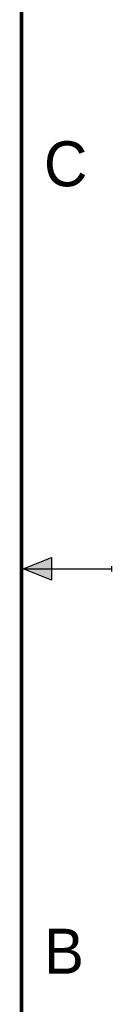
# Model space of a CAD drawing. Header units: inches. Extents: x 0 to 22, y 0 to 17.
# Tile 29 of 30: x 21.5 to 22, y 6.1 to 11.6. Entities that reach past the tile are written whole.
import ezdxf

# ---------------------------------------------------------------- set-up
doc = ezdxf.new("R2010")
doc.units = ezdxf.units.IN
doc.header["$LTSCALE"] = 1.21
doc.header["$MEASUREMENT"] = 0
doc.layers.get('0').update_dxf_attribs({"linetype": 'CONTINUOUS'})
doc.styles.add('TEXTSTYLE_2', font='txt')

msp = doc.modelspace()

# ---------------------------------------------------------------- hatches: boundary and pattern name
at = {"linetype": 'CONTINUOUS'}
msp.add_hatch(color=2, dxfattribs=at).paths.add_polyline_path([(21.6663, 8.5625), (21.6663, 8.4375), (21.51, 8.5)])

# ---------------------------------------------------------------- linework, layer by layer
at = {"color": 2, "linetype": 'CONTINUOUS'}
for p, q in [((21.51, 8.5), (21.6663, 8.5625)), ((21.6663, 8.5625), (21.6663, 8.4375)), ((21.51, 8.5), (22, 8.5)), ((21.6663, 8.4375), (21.51, 8.5)), ((22, 8.515), (22, 8.485))]:
    msp.add_line(p, q, dxfattribs=at)
at = {"color": 7, "linetype": 'CONTINUOUS', "const_width": 0.02}
msp.add_lwpolyline([(21.5, 0.5), (21.5, 16.5)], dxfattribs=at)

# ---------------------------------------------------------------- texts
at = {"color": 2, "linetype": 'CONTINUOUS', "char_height": 0.25, "width": 0.25, "attachment_point": 1, "line_spacing_factor": 0.9, "style": 'TEXTSTYLE_2'}
for s, insert in [('C', (21.625, 10.875)), ('B', (21.625, 6.5))]:
    msp.add_mtext(s, dxfattribs=dict(at, insert=insert))

doc.saveas('drawing.dxf')
